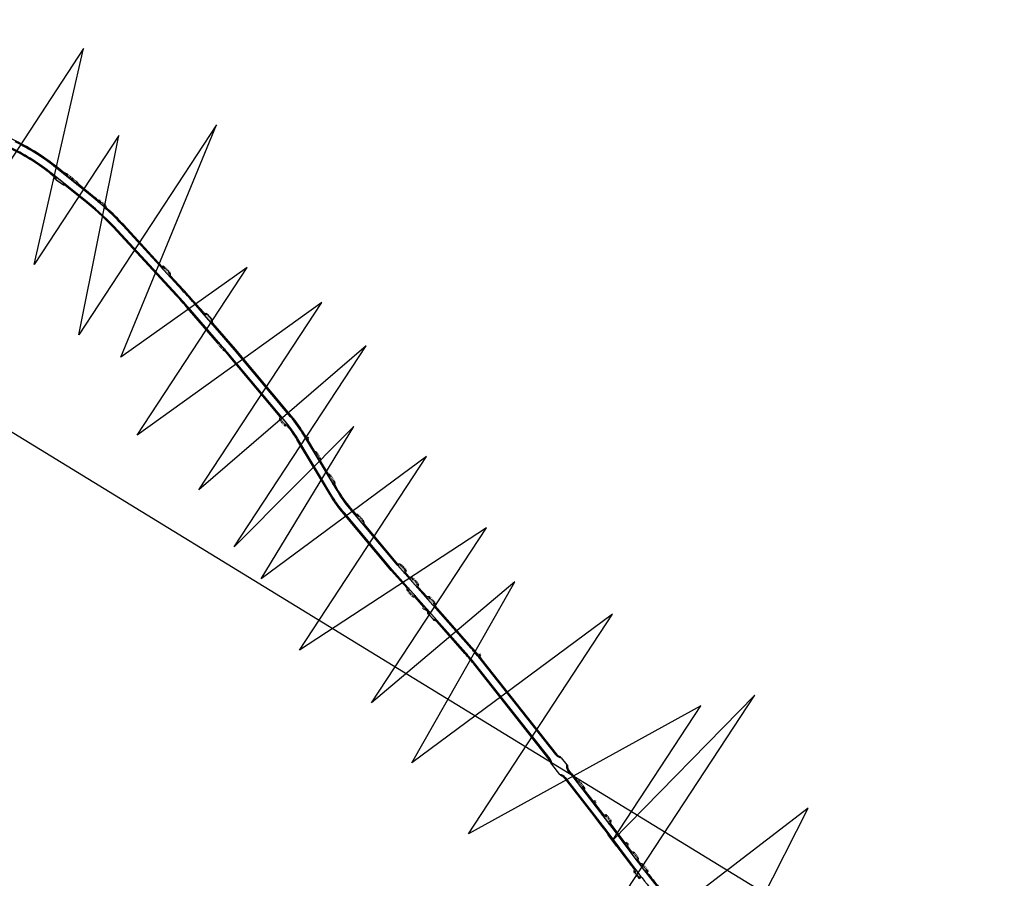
# Model space of a CAD drawing. Header units: metres. Extents: x -712710 to 14443962, y 4588558 to 14849904.
# Tile 20 of 256: x 7502656 to 7503355, y 5890191 to 5890800. Entities that reach past the tile are written whole.
import ezdxf

# ---------------------------------------------------------------- set-up
doc = ezdxf.new("R2010")
doc.units = ezdxf.units.M
doc.header["$MEASUREMENT"] = 0
doc.linetypes.add('1', pattern=[0, 0])
doc.linetypes.add('3', pattern=[1, 0.5, -0.5])
for name, color, linetype, lineweight in [('#kraw jezdni', 140, 'CONTINUOUS', 30), ('#kraw pobocza', 30, 'CONTINUOUS', 30), ('#lrawęż zjazdu ', 150, 'CONTINUOUS', 30), ('#OPORNIK ZJAZADU ', 170, '3', 50), ('#ZJAZDY Z KRUSZYWA KRAWĘDZIE ', 24, '1', 30)]:
    doc.layers.add(name, color=color, linetype=linetype, lineweight=lineweight)

msp = doc.modelspace()

# ---------------------------------------------------------------- hatches: boundary and pattern name
at = {"layer": '#kraw pobocza'}
h = msp.add_hatch(color=1, dxfattribs=at)
h.dxf.hatch_style = 1
h.paths.add_polyline_path([(7502878.91114, 5890470.16144), (7502879.42596, 5890472.21934), (7502879.43638, 5890472.22559), (7502876.80796, 5890476.47864), (7502874.82458, 5890476.97481)])
h.paths.add_polyline_path([(7502232.03735, 5890949.0662), (7502231.83473, 5890948.74026), (7502236.0643, 5890946.07348), (7502236.28885, 5890946.43469), (7502238.3565, 5890946.91958), (7502234.77745, 5890949.13319, -0.000945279), (7502231.55744, 5890951.13317)])
h.paths.add_polyline_path([(7502024.3157, 5891093.99926), (7502023.84542, 5891094.35298), (7502024.41615, 5891095.08647), (7502024.69018, 5891095.43864), (7502024.55142, 5891096.55062), (7502024.43083, 5891097.51696), (7502030.74129, 5891092.63079), (7502028.6363, 5891092.36811), (7502027.84184, 5891091.3471), (7502024.3157, 5891093.99926)])
h.paths.add_polyline_path([(7501990.17348, 5891124.19138, -0.001378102), (7501991.47053, 5891123.18786), (7501995.96104, 5891119.69374), (7501996.4914, 5891119.28106), (7501995.70325, 5891119.18252), (7501995.42123, 5891119.14726), (7501994.38695, 5891119.01796), (7501993.22353, 5891117.52133), (7501989.26242, 5891120.57258), (7501990.44603, 5891122.09517)])
h.paths.add_polyline_path([(7501747.22002, 5891212.70792), (7501747.4115, 5891212.75802), (7501749.27224, 5891213.24495), (7501749.35626, 5891213.38853), (7501753.67866, 5891210.87516), (7501753.58766, 5891210.71965), (7501754.12469, 5891208.66743), (7501747.22002, 5891212.70792)])
h.paths.add_polyline_path([(7503106.06705, 5890178.63084), (7503105.68579, 5890178.31288), (7503108.51726, 5890174.81471), (7503108.96428, 5890175.18752), (7503111.0928, 5890175.01013, -0.003732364), (7503106.26454, 5890180.74696)])
h.paths.add_polyline_path([(7503127.64798, 5890154.18654), (7503127.10505, 5890153.68159), (7503130.34901, 5890150.55322), (7503130.71268, 5890150.89146), (7503132.84221, 5890150.82566, -0.003732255), (7503127.73582, 5890156.31609)])
h.paths.add_polyline_path([(7501612.21543, 5891291.7101), (7501617.13407, 5891288.8318), (7501616.59329, 5891290.8862), (7501616.71123, 5891291.08908), (7501612.40375, 5891293.62809), (7501612.28346, 5891293.42116), (7501610.22576, 5891292.86365, -0.001900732)])
h.paths.add_polyline_path([(7501278.35047, 5891140.56971), (7501276.26132, 5891140.1468), (7501276.21847, 5891140.17493), (7501273.39444, 5891136.04769), (7501273.47449, 5891135.99515), (7501273.90226, 5891133.93315)])
h.paths.add_polyline_path([(7502228.42566, 5890959.00738), (7502227.93989, 5890961.0887), (7502228.03019, 5890961.23647), (7502223.8452, 5890963.97694), (7502223.84379, 5890963.97463), (7502223.72555, 5890963.78116), (7502221.68315, 5890963.3148, 0.002005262), (7502228.42547, 5890959.00708)])
h.paths.add_polyline_path([(7503295.37618, 5889890.8084), (7503296.10387, 5889892.81135), (7503296.5982, 5889893.04498), (7503294.68285, 5889897.11702), (7503294.17799, 5889896.87841), (7503292.17114, 5889897.58887, -0.003733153), (7503295.37584, 5889890.80824)])
h.paths.add_polyline_path([(7503230.05796, 5890036.12096), (7503230.80276, 5890038.12453), (7503231.2954, 5890038.3568), (7503229.48678, 5890042.47915), (7503228.895, 5890042.20014), (7503226.86124, 5890042.90083, -0.009266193)])
h.paths.add_polyline_path([(7503230.74118, 5890034.58233), (7503232.72242, 5890033.80808), (7503233.19558, 5890034.01222), (7503233.94527, 5890031.87593), (7503234.68094, 5890029.75211), (7503234.45046, 5890029.65267), (7503234.09221, 5890028.79609), (7503233.61734, 5890027.66066), (7503233.17289, 5890028.80233, 0.007751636), (7503230.74118, 5890034.58233)])
h.paths.add_polyline_path([(7503182.90594, 5890106.20694), (7503183.03429, 5890108.33773), (7503183.42729, 5890108.69115), (7503180.36516, 5890111.9894), (7503180.02639, 5890111.68476), (7503177.89276, 5890111.78166, -0.005816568), (7503182.90594, 5890106.20694)])
h.paths.add_polyline_path([(7503263.61884, 5889945.92597), (7503266.90464, 5889939.18233), (7503265.91532, 5889939.52342), (7503264.89917, 5889939.87376), (7503264.77593, 5889939.81371), (7503262.75561, 5889943.80882), (7503262.74496, 5889943.82988), (7503262.93194, 5889943.92098)])
h.paths.add_polyline_path([(7502924.26595, 5890413.19435), (7502929.5391, 5890407.24625), (7502929.66647, 5890409.36375), (7502930.11326, 5890409.75984), (7502928.2381, 5890411.72126), (7502926.65565, 5890413.37651), (7502926.34959, 5890413.10518), (7502924.23389, 5890413.23244)])
h.paths.add_polyline_path([(7502609.11186, 5890727.37487), (7502609.00219, 5890727.1474), (7502608.99789, 5890727.13848), (7502613.47513, 5890724.9118), (7502613.61571, 5890725.20337), (7502615.23898, 5890725.77053), (7502615.61831, 5890725.90307), (7502608.41216, 5890729.37747)])
h.paths.add_polyline_path([(7502462.154, 5890816.39498), (7502461.66902, 5890818.46012), (7502462.08002, 5890819.12341), (7502457.81786, 5890821.73769), (7502457.81606, 5890821.73479), (7502457.41883, 5890821.09371), (7502455.35369, 5890820.60873)])
h.paths.add_polyline_path([(7502073.93622, 5891057.11968), (7502073.71921, 5891056.84079), (7502077.7157, 5891053.835), (7502077.88234, 5891054.04916), (7502079.98733, 5891054.31184), (7502073.67354, 5891059.22468)])
h.paths.add_polyline_path([(7503074.60903, 5890229.4343), (7503074.8776, 5890231.53855), (7503075.45613, 5890231.98612), (7503072.65477, 5890235.50834), (7503072.12407, 5890235.09777), (7503070.01982, 5890235.36634)])
h.paths.add_polyline_path([(7501956.40873, 5891144.95641), (7501956.03864, 5891144.33533), (7501960.39753, 5891141.88957), (7501960.71967, 5891142.42815), (7501962.77244, 5891142.93403, 0.00672613), (7501955.86936, 5891146.9846)])
h.paths.add_polyline_path([(7503094.23006, 5890203.30366), (7503094.532, 5890205.40338), (7503094.74184, 5890205.56047), (7503092.09144, 5890209.19759), (7503091.83532, 5890209.00587), (7503089.7356, 5890209.30781)])
h.paths.add_polyline_path([(7502938.29349, 5890397.37133), (7502938.42086, 5890399.48882), (7502938.83322, 5890399.85439), (7502935.53113, 5890403.60893), (7502935.52973, 5890403.60769), (7502935.10398, 5890403.23025), (7502932.98648, 5890403.35762)])
h.paths.add_polyline_path([(7502445.48174, 5890826.7258), (7502444.99676, 5890828.79093), (7502445.36082, 5890829.37846), (7502441.09866, 5890831.99275), (7502441.09686, 5890831.98985), (7502440.74657, 5890831.42453), (7502438.68143, 5890830.93955)])
h.paths.add_polyline_path([(7502206.31922, 5890973.32165), (7502205.88273, 5890975.39758), (7502205.92541, 5890975.46298), (7502205.15541, 5890976.01298), (7502203.66101, 5890976.99671), (7502201.77723, 5890978.25543), (7502201.77553, 5890978.25281), (7502201.69538, 5890978.12999), (7502199.61945, 5890977.69351)])
h.paths.add_polyline_path([(7502136.48541, 5891011.36627), (7502136.42046, 5891011.27205), (7502140.58147, 5891008.49859), (7502140.59304, 5891008.51538), (7502142.68444, 5891008.91511), (7502136.10168, 5891013.45259)])
h.paths.add_polyline_path([(7503142.18108, 5890147.6013), (7503144.28528, 5890147.57905), (7503144.88541, 5890146.99298), (7503147.54142, 5890144.45802), (7503147.46243, 5890144.3803), (7503147.46226, 5890143.03294), (7503147.46216, 5890142.28126, -0.003765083), (7503142.18089, 5890147.60111)])
h.paths.add_polyline_path([(7503173.09918, 5890116.87694), (7503173.12863, 5890119.00831), (7503173.39352, 5890119.26899), (7503170.20222, 5890122.442), (7503169.97366, 5890122.21708), (7503167.84035, 5890122.22071, -0.005816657)])
h.paths.add_polyline_path([(7503200.79333, 5890073.66758), (7503203.44247, 5890069.99377), (7503205.49004, 5890069.59557), (7503201.18195, 5890075.66419)])
h.paths.add_polyline_path([(7503244.09625, 5890000.74355), (7503245.00266, 5890000.34789), (7503246.03542, 5889999.89708), (7503246.43605, 5890000.05541), (7503248.04416, 5889995.85227), (7503247.6685, 5889995.7038), (7503246.83289, 5889993.75953, -0.002037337), (7503245.34594, 5889997.53348)])
h.paths.add_polyline_path([(7503136.47072, 5890153.53777), (7503136.65854, 5890153.53271), (7503138.58841, 5890153.48069), (7503138.61674, 5890153.50766), (7503141.65722, 5890150.21631), (7503141.67059, 5890150.20183), (7503141.63217, 5890148.16311, -0.003742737)])
h.paths.add_polyline_path([(7503266.40068, 5889950.49021), (7503267.09211, 5889952.49569), (7503267.31782, 5889952.60566), (7503265.67702, 5889955.84719), (7503265.2853, 5889956.62107), (7503265.12103, 5889956.54104), (7503263.11556, 5889957.23246), (7503263.89124, 5889955.64048), (7503266.40068, 5889950.49021)])
h.paths.add_polyline_path([(7503114.22767, 5890178.26877), (7503114.40406, 5890180.36692), (7503114.53243, 5890180.47376), (7503112.83247, 5890182.46852), (7503111.47541, 5890183.71298), (7503111.44178, 5890183.75626), (7503109.46022, 5890183.94334, 0.003722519), (7503114.22767, 5890178.26877)])
h.paths.add_polyline_path([(7503275.87384, 5889931.04793), (7503276.56526, 5889933.05341), (7503277.04977, 5889933.28948), (7503276.21541, 5889934.94298), (7503275.02824, 5889937.31025), (7503275.02637, 5889937.30934), (7503274.59418, 5889937.09876), (7503272.58871, 5889937.79018)])
h.paths.add_polyline_path([(7503051.26305, 5890259.61141), (7503053.3673, 5890259.34285), (7503053.46452, 5890259.41806), (7503055.99803, 5890256.11538), (7503056.19478, 5890255.84083), (7503056.12083, 5890255.78362), (7503055.94245, 5890254.38602), (7503055.85226, 5890253.67937), (7503051.26305, 5890259.61141)])
h.paths.add_polyline_path([(7502950.19516, 5890383.94628), (7502950.32252, 5890386.06377), (7502950.67959, 5890386.38032), (7502950.68032, 5890386.38097), (7502950.56734, 5890386.50953), (7502947.37974, 5890390.13685), (7502947.37805, 5890390.13535), (7502947.00564, 5890389.8052), (7502944.88815, 5890389.93257)])
h.paths.add_polyline_path([(7502931.76991, 5890394.93154), (7502931.67308, 5890394.8457), (7502934.9874, 5890391.102), (7502935.08679, 5890391.19011), (7502937.20428, 5890391.06275), (7502931.89728, 5890397.04904)])
h.paths.add_polyline_path([(7503142.39864, 5890140.97622, 0.002390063), (7503145.80523, 5890137.59235), (7503147.34776, 5890136.07468), (7503146.85988, 5890136.07242), (7503145.69279, 5890136.06701), (7503142.39523, 5890139.13315)])
h.paths.add_polyline_path([(7503181.34583, 5890099.35171), (7503184.35965, 5890096.00579), (7503185.79932, 5890095.87149, 0.005277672), (7503181.47355, 5890100.99804)])
h.paths.add_polyline_path([(7502899.88309, 5890442.15192), (7502900.06476, 5890444.27017), (7502898.02942, 5890446.65431), (7502896.82044, 5890448.07047), (7502894.75018, 5890448.24787), (7502899.88309, 5890442.15192)])
h.paths.add_polyline_path([(7503241.12962, 5889995.95975), (7503241.15251, 5889995.90096, 0.00370269), (7503243.90235, 5889988.9893), (7503242.99227, 5889989.3756), (7503241.93645, 5889989.82377), (7503241.59606, 5889989.68838), (7503239.93715, 5889993.84789), (7503239.92871, 5889993.86808), (7503240.28028, 5889994.00793)])
h.paths.add_polyline_path([(7502756.98016, 5890624.1501), (7502757.67567, 5890624.12135), (7502759.08861, 5890624.06294), (7502759.28114, 5890624.24017), (7502759.28211, 5890624.24107), (7502762.63951, 5890620.53575), (7502762.47509, 5890620.38438), (7502762.38792, 5890618.27593)])
h.paths.add_polyline_path([(7502716.2767, 5890667.11332, 0.008169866), (7502711.29696, 5890671.47095), (7502711.55195, 5890671.4888), (7502712.94563, 5890671.58627), (7502716.58105, 5890668.62261)])
h.paths.add_polyline_path([(7503223.45147, 5890049.49111), (7503224.05563, 5890051.57626), (7503221.74476, 5890055.41771), (7503219.81238, 5890055.93468, -0.009148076), (7503223.45147, 5890049.49111)])
h.paths.add_polyline_path([(7502797.30625, 5890569.92585), (7502800.5879, 5890566.15858), (7502800.5904, 5890566.1584), (7502801.93111, 5890566.06465), (7502797.40068, 5890571.27629)])
h.paths.add_polyline_path([(7502102.98477, 5891042.75259, 0.008905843), (7502108.61307, 5891038.53189), (7502108.39291, 5891040.32296), (7502106.75431, 5891041.63037), (7502104.4802, 5891043.44484), (7502102.37196, 5891043.22942), (7502102.98477, 5891042.75259)])
h.paths.add_polyline_path([(7503329.86705, 5889779.84689), (7503331.00005, 5889781.6403), (7503331.41178, 5889781.73322), (7503330.48737, 5889786.13777), (7503330.00943, 5889786.02991), (7503328.21602, 5889787.16291), (7503329.86705, 5889779.84689)])
h.paths.add_polyline_path([(7502552.11798, 5890764.55496), (7502551.52987, 5890766.59313), (7502551.70006, 5890766.90137), (7502548.18852, 5890768.83175), (7502547.17332, 5890767.28508), (7502552.11798, 5890764.55496)])
h.paths.add_polyline_path([(7502866.9938, 5890490.03078), (7502868.83106, 5890486.96759), (7502869.28476, 5890488.78118), (7502867.02188, 5890492.6731), (7502865.12424, 5890493.14783)])
h.paths.add_polyline_path([(7503319.22833, 5889826.98906), (7503319.50557, 5889825.76054), (7503320.63857, 5889827.55394), (7503321.15386, 5889827.67024), (7503320.0893, 5889832.04316), (7503319.57051, 5889831.92608), (7503317.70903, 5889833.0403, -0.010245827), (7503319.22833, 5889826.98906)])
h.paths.add_polyline_path([(7503325.85429, 5889807.80617), (7503324.91243, 5889812.20678), (7503324.14129, 5889812.03276), (7503322.34788, 5889813.16575), (7503323.99891, 5889805.84974), (7503325.1319, 5889807.64315)])
h.paths.add_polyline_path([(7502207.37226, 5890964.87302), (7502206.98579, 5890964.28077), (7502211.07875, 5890961.72899), (7502212.23521, 5890963.49086), (7502206.93578, 5890966.94895)])
h.paths.add_polyline_path([(7503337.87966, 5889742.52009), (7503338.36329, 5889740.0546), (7503339.52397, 5889741.78389), (7503338.67045, 5889746.20229), (7503336.91528, 5889747.37376, -0.001234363), (7503337.87966, 5889742.52009)])
h.paths.add_polyline_path([(7503160.81517, 5890121.24416), (7503163.90625, 5890117.96958), (7503165.72985, 5890117.96997, 0.002303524), (7503163.65234, 5890120.03292), (7503160.80223, 5890122.83708)])
h.paths.add_polyline_path([(7503209.3704, 5890071.90331), (7503206.24893, 5890076.30038), (7503207.44194, 5890076.09797), (7503208.34037, 5890075.94554), (7503208.84889, 5890076.30654), (7503210.73193, 5890073.7244), (7503209.3704, 5890071.90331)])
h.paths.add_polyline_path([(7503307.39719, 5889862.53487), (7503308.41967, 5889862.75836), (7503309.01476, 5889862.48399), (7503309.57819, 5889862.69183), (7503311.29832, 5889858.52995), (7503310.56848, 5889858.26072), (7503309.68392, 5889856.3358), (7503307.39719, 5889862.53487)])
h.paths.add_polyline_path([(7502237.40751, 5890953.38558), (7502241.39111, 5890950.92175), (7502240.98543, 5890952.75293), (7502237.22002, 5890955.21717), (7502235.17897, 5890954.76797, 0.000657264), (7502237.40751, 5890953.38558)])
h.paths.add_polyline_path([(7503236.75657, 5890003.06973), (7503236.19605, 5890002.80142), (7503237.62334, 5889999.32242), (7503238.12235, 5889999.56127), (7503240.01956, 5889998.81116), (7503237.56539, 5890005.11517)])
h.paths.add_polyline_path([(7503097.66962, 5890198.75615), (7503098.63877, 5890200.23267), (7503099.68821, 5890198.88213), (7503101.23162, 5890196.89589), (7503101.07991, 5890196.78019), (7503100.92923, 5890195.59629), (7503100.81405, 5890194.69138, -0.00258116)])
h.paths.add_polyline_path([(7501449.66794, 5891376.9521), (7501449.3645, 5891378.14503), (7501445.10729, 5891380.76999), (7501443.59873, 5891380.33025, -0.012128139), (7501449.66794, 5891376.9521)])
h.paths.add_polyline_path([(7502841.12883, 5890516.29347), (7502841.53325, 5890516.61944), (7502841.73745, 5890518.71024), (7502842.61891, 5890517.65882), (7502844.61359, 5890515.27952, -0.009041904), (7502846.82967, 5890512.53689), (7502844.73732, 5890512.78002), (7502844.26681, 5890512.40079)])
h.paths.add_polyline_path([(7503224.61726, 5890034.10109), (7503226.64174, 5890030.07429), (7503228.01832, 5890029.51129, 0.008675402), (7503225.26343, 5890035.79571), (7503224.61726, 5890034.10109)])
h.paths.add_polyline_path([(7501566.84244, 5891313.40364, -0.003210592), (7501570.46546, 5891312.0018), (7501572.08393, 5891311.3582), (7501571.34757, 5891313.08002), (7501566.80042, 5891315.10292), (7501566.77424, 5891315.03394), (7501564.83957, 5891314.16385), (7501566.84244, 5891313.40364)])
h.paths.add_polyline_path([(7502692.53664, 5890686.64755), (7502693.30672, 5890687.60459), (7502692.12541, 5890688.57298), (7502690.05001, 5890690.2176), (7502689.40371, 5890690.72975), (7502687.6935, 5890690.54463)])
h.paths.add_polyline_path([(7502697.33714, 5890682.78478), (7502697.16048, 5890684.41702), (7502693.30547, 5890687.60303), (7502692.53664, 5890686.64755), (7502697.33714, 5890682.78478)])
h.paths.add_polyline_path([(7502195.5785, 5890980.3304), (7502195.78129, 5890982.47255), (7502193.24582, 5890984.15179), (7502193.01328, 5890983.79541), (7502190.93735, 5890983.35893), (7502195.5785, 5890980.3304)])
h.paths.add_polyline_path([(7503321.372, 5889791.91395), (7503322.36328, 5889787.53056), (7503323.71657, 5889786.65904), (7503322.23001, 5889793.24625), (7503321.372, 5889791.91395)])
h.paths.add_polyline_path([(7503123.2659, 5890169.88624), (7503122.60987, 5890170.66557), (7503121.25541, 5890172.27298), (7503119.31448, 5890172.39823, 0.002213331), (7503122.24076, 5890169.10337), (7503123.2659, 5890169.88624)])
h.paths.add_polyline_path([(7503334.09039, 5889733.01405), (7503334.9439, 5889728.59571), (7503336.15799, 5889727.77013, 0.020086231), (7503336.09974, 5889728.21394), (7503334.91486, 5889734.25535)])
h.paths.add_polyline_path([(7503095.20924, 5890191.66835), (7503095.42713, 5890191.83486), (7503097.5454, 5890191.56644, -0.00202081), (7503095.05487, 5890194.77256), (7503094.01589, 5890193.18966)])
h.paths.add_polyline_path([(7503095.05487, 5890194.77256, -0.001711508), (7503092.96586, 5890197.50362), (7503092.67998, 5890195.39906), (7503092.43166, 5890195.20929), (7503094.01589, 5890193.18966)], flags=16)
h.paths.add_polyline_path([(7502197.63711, 5890978.98707), (7502197.20063, 5890981.063), (7502197.41456, 5890981.39084), (7502195.78129, 5890982.47255), (7502195.5785, 5890980.3304), (7502197.63711, 5890978.98707)])
h.paths.add_polyline_path([(7501602.84343, 5891296.97022), (7501603.03918, 5891298.26357), (7501605.88552, 5891296.88527), (7501606.41588, 5891295.01668), (7501605.42937, 5891295.56239, 0.002433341)])
h.paths.add_polyline_path([(7503231.81629, 5890019.88284), (7503230.31223, 5890023.74632), (7503229.5737, 5890022.0662), (7503230.5284, 5890019.2936)])
h.paths.add_polyline_path([(7503231.03994, 5890017.80803), (7503231.06589, 5890017.81814), (7503232.94096, 5890016.99391), (7503231.81629, 5890019.88284), (7503230.5284, 5890019.2936), (7503231.03994, 5890017.80803)])
h.paths.add_polyline_path([(7503210.47511, 5890070.34715, -0.000244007), (7503210.5893, 5890070.18612), (7503210.9492, 5890072.27894), (7503211.5006, 5890072.67037), (7503210.73193, 5890073.7244), (7503209.3704, 5890071.90331), (7503210.47511, 5890070.34715)])
h.paths.add_polyline_path([(7503098.63877, 5890200.23267), (7503098.47039, 5890200.44937), (7503098.3353, 5890200.34635), (7503096.23822, 5890200.6356, 0.001186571), (7503097.66962, 5890198.75615)])
h.paths.add_polyline_path([(7501599.79618, 5891298.58768), (7501600.01019, 5891298.65252), (7501601.37935, 5891299.06732), (7501603.03918, 5891298.26357), (7501602.84343, 5891296.97022, 0.002851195)])
h.paths.add_polyline_path([(7502547.17332, 5890767.28508), (7502548.18852, 5890768.83175), (7502547.3184, 5890769.30993), (7502547.15275, 5890769.0099), (7502545.11458, 5890768.42179), (7502547.17332, 5890767.28508)])
h.paths.add_polyline_path([(7503123.4635, 5890167.74388), (7503124.05737, 5890167.08601), (7503124.15505, 5890168.82996), (7503123.2659, 5890169.88624), (7503122.24076, 5890169.10337, 0.000918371), (7503123.4635, 5890167.74388)])
h.paths.add_polyline_path([(7502211.07875, 5890961.72899), (7502211.2298, 5890961.63482), (7502211.55945, 5890962.14036), (7502213.63538, 5890962.5772), (7502212.23521, 5890963.49086), (7502211.07875, 5890961.72899)])
h.paths.add_polyline_path([(7502716.91795, 5890666.53091), (7502716.82552, 5890668.42331), (7502716.58105, 5890668.62261), (7502716.2767, 5890667.11332, -0.001069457)])
h.paths.add_polyline_path([(7503308.41967, 5889862.75836), (7503308.31131, 5889862.80832), (7503307.08833, 5889863.37217), (7503307.39719, 5889862.53487)])
h = msp.add_hatch(color=2, dxfattribs=at)
h.dxf.hatch_style = 1
h.paths.add_polyline_path([(7502593.65274, 5890734.77014), (7502595.89102, 5890733.65697), (7502596.25572, 5890734.4081), (7502596.58329, 5890735.08278, -0.001239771), (7502594.34432, 5890736.17674), (7502594.0134, 5890735.50369)])
h.paths.add_polyline_path([(7502859.70436, 5890502.18419), (7502860.34754, 5890502.56996), (7502861.02967, 5890502.97909), (7502860.42645, 5890504.01658), (7502859.73031, 5890503.59905), (7502859.08713, 5890503.21328)])
h.paths.add_polyline_path([(7503063.54825, 5890243.73151), (7503065.14017, 5890244.96307), (7503064.53248, 5890245.72765), (7503063.54389, 5890244.96285), (7503062.95069, 5890244.50392)])
h.paths.add_polyline_path([(7503086.37008, 5890213.8038), (7503086.9706, 5890214.25333), (7503087.89885, 5890214.94818), (7503087.06864, 5890216.11047), (7503086.08742, 5890215.43319), (7503085.4696, 5890215.00675)])
h.paths.add_polyline_path([(7501993.80659, 5891117.0722), (7501995.42123, 5891119.14726), (7501994.38695, 5891119.01796), (7501993.22353, 5891117.52133)])
h.paths.add_polyline_path([(7502942.45405, 5890382.77649), (7502943.57298, 5890381.52416), (7502944.18063, 5890382.06286), (7502944.74185, 5890382.56039), (7502943.62779, 5890383.81704)])
h.paths.add_polyline_path([(7502981.77331, 5890348.07583), (7502982.35421, 5890348.55023), (7502983.16204, 5890349.20995), (7502982.54452, 5890349.99403), (7502981.72442, 5890349.31758), (7502981.14584, 5890348.84035, -0.001221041)])
h.paths.add_polyline_path([(7503324.02262, 5889805.74465), (7503326.19079, 5889806.23394), (7503325.85429, 5889807.80617), (7503325.1319, 5889807.64315), (7503323.99716, 5889805.85749)])
h.paths.add_polyline_path([(7503125.54221, 5890155.18873), (7503127.10505, 5890153.68159), (7503127.64798, 5890154.18654), (7503127.73582, 5890156.31609, -0.000322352), (7503127.29864, 5890156.79386)])
h.paths.add_polyline_path([(7501749.27224, 5891213.24495), (7501749.35626, 5891213.38853), (7501748.18052, 5891214.07219), (7501748.17947, 5891214.0704), (7501747.4115, 5891212.75802)])
h.paths.add_polyline_path([(7503114.40406, 5890180.36692), (7503114.22767, 5890178.26877, 0.000003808), (7503114.23259, 5890178.26301), (7503115.49721, 5890179.34166), (7503114.53243, 5890180.47376)])
h.paths.add_polyline_path([(7503336.91528, 5889747.37376), (7503338.67045, 5889746.20229), (7503338.3496, 5889747.86324), (7503336.87648, 5889747.56646, -0.000049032)])
h.paths.add_polyline_path([(7503138.58841, 5890153.48069), (7503138.61674, 5890153.50766), (7503137.69091, 5890154.50989), (7503136.65854, 5890153.53271)])
h.paths.add_polyline_path([(7503165.21372, 5890116.58449), (7503165.86721, 5890115.89221), (7503166.30144, 5890116.32122), (7503166.83928, 5890116.8526, 0.000752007), (7503166.1665, 5890117.53151)])
h.paths.add_polyline_path([(7502759.08861, 5890624.06294), (7502759.28114, 5890624.24017), (7502758.61108, 5890624.98248), (7502757.67567, 5890624.12135)])
h.paths.add_polyline_path([(7503204.22926, 5890068.90264), (7503205.26624, 5890069.63879), (7503203.44247, 5890069.99377)])
h.paths.add_polyline_path([(7503320.05514, 5889797.73708), (7503320.35375, 5889796.41668), (7503320.72814, 5889796.49435), (7503321.46261, 5889796.64672), (7503321.16461, 5889797.96725), (7503320.43013, 5889797.81488)])
h.paths.add_polyline_path([(7501601.37935, 5891299.06732), (7501600.47777, 5891299.50309), (7501600.01019, 5891298.65252), (7501601.37935, 5891299.06732)])
h.paths.add_polyline_path([(7503109.0684, 5890174.13379), (7503110.18542, 5890175.08575), (7503108.96428, 5890175.18752), (7503108.51726, 5890174.81471)])
h.paths.add_polyline_path([(7502876.80756, 5890476.47928), (7502876.38961, 5890477.15553), (7502875.71635, 5890476.75172), (7502876.80694, 5890476.47889)])
h.paths.add_polyline_path([(7503333.83378, 5889734.3537), (7503333.83169, 5889734.35329), (7503334.09039, 5889733.01405), (7503334.91486, 5889734.25535), (7503334.85624, 5889734.55423)])
h.paths.add_polyline_path([(7503241.8976, 5889988.93249), (7503242.99227, 5889989.3756), (7503241.93645, 5889989.82377), (7503241.59606, 5889989.68838), (7503241.8976, 5889988.93249)])
h.paths.add_polyline_path([(7503095.80461, 5890190.90934), (7503096.77097, 5890191.66458), (7503095.42713, 5890191.83486), (7503095.20924, 5890191.66835)])
h.paths.add_polyline_path([(7502712.94546, 5890671.5864), (7502712.17066, 5890672.21826), (7502711.55195, 5890671.4888), (7502712.94546, 5890671.5864)])
h.paths.add_polyline_path([(7503208.34037, 5890075.94554), (7503208.84889, 5890076.30654), (7503208.46435, 5890076.83385), (7503207.44194, 5890076.09797)])
h.paths.add_polyline_path([(7503246.03542, 5889999.89708), (7503246.43605, 5890000.05541), (7503246.15283, 5890000.79566), (7503245.00266, 5890000.34789)])
h.paths.add_polyline_path([(7503056.77575, 5890255.03068), (7503056.19478, 5890255.84083), (7503056.12083, 5890255.78362), (7503055.94245, 5890254.38602), (7503056.77575, 5890255.03068)])
h.paths.add_polyline_path([(7503265.11896, 5889939.1354), (7503265.91532, 5889939.52342), (7503264.89917, 5889939.87376), (7503264.77593, 5889939.81371)])
h.paths.add_polyline_path([(7503234.90279, 5890029.11165), (7503234.68094, 5890029.75211), (7503234.45046, 5890029.65267), (7503234.09221, 5890028.79609)])
h.paths.add_polyline_path([(7502896.82044, 5890448.07047), (7502896.1529, 5890448.85097), (7502895.31223, 5890448.19982), (7502896.82044, 5890448.07047)])
h.paths.add_polyline_path([(7503101.07991, 5890196.78019), (7503100.92923, 5890195.59629), (7503101.74635, 5890196.23348), (7503101.23162, 5890196.89589)])
h.paths.add_polyline_path([(7503147.46243, 5890144.3803), (7503147.46226, 5890143.03294), (7503148.22785, 5890143.80287), (7503147.54142, 5890144.45802)])
h.paths.add_polyline_path([(7503146.29951, 5890135.50286), (7503146.85988, 5890136.07242), (7503145.69279, 5890136.06701)])
h.paths.add_polyline_path([(7503309.01476, 5889862.48399), (7503309.57819, 5889862.69183), (7503309.45698, 5889862.98509), (7503308.41967, 5889862.75836)])
h.paths.add_polyline_path([(7503309.45698, 5889862.98509), (7503309.36882, 5889863.19841), (7503308.31131, 5889862.80832), (7503308.41967, 5889862.75836)])
h = msp.add_hatch(color=4, dxfattribs=at)
h.dxf.hatch_style = 1
h.paths.add_polyline_path([(7502292.21798, 5890919.48881, -0.238822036), (7502290.80541, 5890921.80298), (7502285.55671, 5890925.03525, -0.237517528), (7502282.86766, 5890925.26884), (7502292.21661, 5890919.48659)])
h.paths.add_polyline_path([(7502946.79224, 5890377.81101), (7502947.71117, 5890379.21101), (7502952.72963, 5890373.5502, 0.275585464), (7502949.80035, 5890374.48096), (7502946.79224, 5890377.81101)])
h.paths.add_polyline_path([(7502186.3295, 5890978.02908), (7502188.32777, 5890976.68972, -0.318941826), (7502191.79901, 5890976.8263), (7502183.0049, 5890982.56481, -0.314580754), (7502184.28884, 5890979.37875)])
h.paths.add_polyline_path([(7502791.86995, 5890585.25987), (7502785.94688, 5890592.07867, 0.305284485), (7502789.18335, 5890591.2088), (7502792.29005, 5890587.66883, 0.185313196), (7502792.04888, 5890585.53247), (7502791.86995, 5890585.25987)])
h.paths.add_polyline_path([(7502682.05234, 5890686.60068), (7502686.44541, 5890683.44298, -0.223230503), (7502688.97346, 5890683.09699), (7502681.22255, 5890689.33383, -0.253300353), (7502682.05234, 5890686.60068)])
h.paths.add_polyline_path([(7501910.94764, 5891173.1162, 0.335740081), (7501914.40561, 5891174.18961), (7501918.79461, 5891172.3695, 0.314730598), (7501920.6193, 5891169.45759, 0.008546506), (7501910.9476, 5891173.11607)])
h.paths.add_polyline_path([(7501603.14214, 5891291.11388, -0.006329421), (7501609.69116, 5891287.39408), (7501612.19626, 5891285.92814, 0.247215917), (7501609.40333, 5891286.05318), (7501607.03541, 5891287.53298), (7501604.56836, 5891288.66846, 0.250743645), (7501603.14214, 5891291.11388)])
h.paths.add_polyline_path([(7502615.23898, 5890725.77053, -0.187712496), (7502615.91047, 5890723.70086), (7502620.13225, 5890721.61581, -0.308208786), (7502623.47264, 5890722.11615), (7502615.61831, 5890725.90307)])
h.paths.add_polyline_path([(7503308.34971, 5889844.04395, -0.214098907), (7503310.06901, 5889842.28931), (7503306.43511, 5889852.14044, -0.219410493), (7503306.23792, 5889849.63619), (7503308.34971, 5889844.04395)])
h.paths.add_polyline_path([(7503329.18099, 5889757.56575, 0.208184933), (7503329.70774, 5889759.90154, -0.002312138), (7503331.61072, 5889750.8722, 0.204489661), (7503330.26567, 5889752.80576)])
h.paths.add_polyline_path([(7501936.7067, 5891162.50957, -0.284298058), (7501935.04474, 5891165.19306), (7501931.95272, 5891166.65499), (7501931.39219, 5891164.92772, -0.004825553)])
h.paths.add_polyline_path([(7502303.09601, 5890905.23033), (7502305.88316, 5890903.47136), (7502306.12018, 5890905.00828), (7502301.87301, 5890907.63513, -0.237509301)])
h.paths.add_polyline_path([(7502305.88316, 5890903.47136), (7502307.65103, 5890902.35566, -0.262848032), (7502310.59903, 5890902.23816), (7502306.12018, 5890905.00828)])
h.paths.add_polyline_path([(7501931.39219, 5891164.92772), (7501931.95272, 5891166.65499), (7501930.50956, 5891167.33733, -0.257045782), (7501927.35144, 5891166.68433, -0.003641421)])
h.paths.add_polyline_path([(7502947.71117, 5890379.21101), (7502945.76418, 5890381.4072, -0.280504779), (7502946.31783, 5890378.33619), (7502946.79224, 5890377.81101)])

# ---------------------------------------------------------------- linework, layer by layer
at = {"layer": '#kraw jezdni', "linetype": 'Continuous'}
for p, q in [((7503040.46047, 5890276.44696), (7503044.43835, 5890271.34426)), ((7503039.50249, 5890264.68442), (7503033.92722, 5890271.843))]:
    msp.add_line(p, q, dxfattribs=at)
for points in [[(7503036.8754, 5890278.33906, -0.001115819), (7503036.56048, 5890278.74442), (7502983.84957, 5890345.49054, 0.014220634), (7502976.45801, 5890354.32185), (7502924.26595, 5890413.19435), (7502890.40161, 5890453.41233, -0.039916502), (7502881.37011, 5890466.0617), (7502857.79801, 5890505.36258, 0.039377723), (7502848.44523, 5890518.49178), (7502808.73445, 5890565.85958), (7502781.10608, 5890597.64223, 0.007123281), (7502771.56023, 5890608.31253), (7502729.43271, 5890654.07348, 0.037302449), (7502707.39965, 5890674.68789), (7502682.22032, 5890694.94867, 0.057140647), (7502652.84794, 5890713.50384)], [(7503033.92722, 5890271.843, 0.172285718), (7503032.63654, 5890275.64559), (7502979.92563, 5890342.39172, 0.014220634), (7502972.71658, 5890351.00497), (7502920.48226, 5890409.92514), (7502886.57689, 5890450.19184, -0.039916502), (7502877.08224, 5890463.4899), (7502853.51014, 5890502.79078, 0.039377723), (7502844.61359, 5890515.27952), (7502804.93156, 5890562.61304), (7502777.33254, 5890594.36192, 0.007123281), (7502767.88167, 5890604.92605), (7502725.75415, 5890650.68701, 0.037302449), (7502704.26512, 5890670.79242), (7502679.08579, 5890691.05319, 0.057140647), (7502650.67644, 5890709)], [(7503046.99447, 5890265.12881), (7503045.49811, 5890267.0236, -0.187017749), (7503044.43802, 5890271.34366), (7503044.43835, 5890271.34426)], [(7503072.92218, 5890224.26007), (7503090.85506, 5890200.30308, 0.022942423), (7503120.12321, 5890164.7285), (7503125.23988, 5890159.06052, 0.014801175), (7503145.80523, 5890137.59235), (7503163.65234, 5890120.03292, -0.044075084), (7503199.90274, 5890077.46617), (7503206.80571, 5890067.74225, -0.058686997), (7503228.98887, 5890027.14561), (7503241.15251, 5889995.90096, 0.020538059), (7503257.68033, 5889958.1139), (7503287.1585, 5889897.61421, -0.019094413), (7503302.48819, 5889862.84011), (7503310.62762, 5889840.77499, -0.026029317), (7503314.84049, 5889825.99061), (7503327.64089, 5889769.26963, -0.007071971), (7503333.46379, 5889741.65402), (7503336.09974, 5889728.21394)], [(7503076.48163, 5890227.01377), (7503094.45757, 5890202.99972, 0.022942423), (7503123.4635, 5890167.74388), (7503128.58016, 5890162.0759, 0.014801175), (7503148.96125, 5890140.80008), (7503166.80836, 5890123.24065, -0.044075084), (7503203.57214, 5890080.07106), (7503210.47511, 5890070.34715, -0.058719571), (7503233.17289, 5890028.80233), (7503245.34594, 5889997.53348, 0.020538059), (7503261.72568, 5889960.08497), (7503291.20385, 5889899.58528, -0.019120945), (7503306.69175, 5889864.44726), (7503314.86789, 5889842.28262, -0.026131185), (7503319.22833, 5889826.98906), (7503332.0305, 5889770.26024, -0.007071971), (7503337.87966, 5889742.52009), (7503339.96765, 5889731.87391)]]:
    msp.add_lwpolyline(points, format="xyb", dxfattribs=at)
for points in [[(7503043.40433, 5890262.41543), (7503072.92241, 5890224.26024)], [(7503047.00831, 5890265.1111), (7503076.48163, 5890227.01377)]]:
    msp.add_lwpolyline(points, dxfattribs=at)
for centre, radius, start, end in [((7503040.79934, 5890281.43788), 5, 218.2989373, 266.14258611), ((7503038.6587, 5890258.74405), 6, 37.7266917, 81.91558696)]:
    msp.add_arc(centre, radius, start, end, dxfattribs=at)
at = {"layer": '#kraw pobocza'}
for p, q in [((7501549.22885, 5891182.0675), (7503354.95039, 5890076.21894)), ((7502701.55905, 5890779.7963), (7502616.58354, 5890650.33507)), ((7502666.42581, 5890626.44053), (7502701.55905, 5890779.7963)), ((7502795.73837, 5890725.53977), (7502698.04544, 5890576.70339)), ((7502727.96167, 5890560.84739), (7502795.73837, 5890725.53977)), ((7502726.54453, 5890718.03215), (7502666.42581, 5890626.44053)), ((7502698.04544, 5890576.70339), (7502726.54453, 5890718.03215)), ((7502817.50011, 5890624.30773), (7502727.96167, 5890560.84739)), ((7502739.46138, 5890505.41476), (7502817.50011, 5890624.30773)), ((7502758.10311, 5890625.53427), (7502758.61481, 5890624.98592)), ((7502870.5625, 5890599.55968), (7502739.46138, 5890505.41476)), ((7502783.27474, 5890466.5757), (7502870.5625, 5890599.55968)), ((7502902.04622, 5890568.81352), (7502783.27474, 5890466.5757)), ((7502808.39974, 5890426.14196), (7502902.04622, 5890568.81352)), ((7502893.39883, 5890511.4836), (7502808.39974, 5890426.14196)), ((7502827.55382, 5890403.48871), (7502893.39883, 5890511.4836)), ((7502844.74513, 5890511.82303), (7502844.96313, 5890511.99873)), ((7502944.97528, 5890490.23112), (7502827.55382, 5890403.48871)), ((7502854.79719, 5890352.8437), (7502944.97528, 5890490.23112)), ((7502869.28476, 5890488.78118), (7502869.8253, 5890487.85151)), ((7502875.99547, 5890477.79369), (7502876.39078, 5890477.15365)), ((7502987.41143, 5890439.69485), (7502854.79719, 5890352.8437)), ((7502905.90432, 5890315.51775), (7502987.41143, 5890439.69485)), ((7502930.21798, 5890409.65519), (7502930.11326, 5890409.75984)), ((7502930.61105, 5890409.19885), (7502930.21798, 5890409.65519)), ((7502930.61105, 5890409.19885), (7502930.39646, 5890409.00862)), ((7503007.55493, 5890401.27075), (7502905.90432, 5890315.51775)), ((7502934.55207, 5890272.77176), (7503007.55493, 5890401.27075)), ((7502938.8326, 5890399.85384), (7502939.32862, 5890399.29128)), ((7502939.32862, 5890399.29128), (7502939.15085, 5890399.13369)), ((7502935.60202, 5890390.40776), (7502934.9874, 5890391.102)), ((7502951.17149, 5890385.81411), (7502950.56734, 5890386.50953)), ((7502951.17149, 5890385.81411), (7502951.05252, 5890385.70864)), ((7503076.96623, 5890378.39281), (7502934.55207, 5890272.77176)), ((7502946.31783, 5890378.33619), (7502945.72821, 5890378.98892)), ((7502974.64879, 5890222.51092), (7503076.96623, 5890378.39281)), ((7502950.40757, 5890373.80875), (7502949.80035, 5890374.48096)), ((7503033.95033, 5890101.67904), (7503177.88844, 5890320.97051)), ((7503177.88844, 5890320.97051), (7503076.92012, 5890217.66757)), ((7503139.68166, 5890313.28554), (7502974.64879, 5890222.51092)), ((7503076.92012, 5890217.66757), (7503139.68166, 5890313.28554)), ((7503033.92722, 5890271.843), (7503033.06849, 5890272.93298)), ((7503040.2283, 5890263.75388), (7503039.50249, 5890264.68442)), ((7503057.25483, 5890254.45308), (7503056.64709, 5890253.9829)), ((7503056.77617, 5890255.03101), (7503057.25483, 5890254.45308)), ((7503215.86317, 5890240.59956), (7503033.95033, 5890101.67904)), ((7503113.5693, 5890040.59808), (7503215.86317, 5890240.59956)), ((7503061.91616, 5890237.26126), (7503068.33805, 5890228.9603)), ((7503075.9218, 5890231.39814), (7503075.58223, 5890231.13544)), ((7503098.40541, 5890200.53298), (7503098.47039, 5890200.44937)), ((7503101.74675, 5890196.23296), (7503101.94254, 5890195.98099)), ((7503101.94254, 5890195.98099), (7503102.19704, 5890195.63384)), ((7503092.29541, 5890195.38298), (7503092.43166, 5890195.20929)), ((7503102.19704, 5890195.63384), (7503101.6342, 5890195.19494))]:
    msp.add_line(p, q, dxfattribs=at)
at = {"layer": '#kraw pobocza', "linetype": 'Continuous'}
for p, q in [((7502682.05234, 5890686.60068), (7502681.36062, 5890687.09787)), ((7502687.18623, 5890682.82452), (7502686.44541, 5890683.44298)), ((7502697.98857, 5890683.7359), (7502697.16048, 5890684.41702)), ((7502717.60772, 5890667.78506), (7502716.83301, 5890668.41723)), ((7502763.20636, 5890619.91584), (7502762.63951, 5890620.53575)), ((7502789.13565, 5890591.26319), (7502788.61852, 5890591.83407)), ((7502792.83589, 5890587.04943), (7502792.29075, 5890587.67017)), ((7502801.28532, 5890565.35798), (7502800.5904, 5890566.1584)), ((7502844.74513, 5890511.82303), (7502844.26681, 5890512.40079)), ((7502879.9804, 5890471.34524), (7502879.43638, 5890472.22559)), ((7502900.74862, 5890443.46687), (7502900.06692, 5890444.26764)), ((7503040.46297, 5890276.44921), (7503039.79278, 5890277.3088)), ((7503044.43802, 5890271.34366), (7503045.13784, 5890270.44408)), ((7503075.9218, 5890231.39814), (7503075.4639, 5890231.97395)), ((7503080.0654, 5890213.46571), (7503073.77484, 5890221.86942)), ((7503095.2182, 5890204.90607), (7503094.74023, 5890205.55926))]:
    msp.add_line(p, q, dxfattribs=at)
for points in [[(7502689.31531, 5890690.72018), (7502688.48818, 5890691.38503), (7502687.92164, 5890691.3237), (7502682.6905, 5890695.53299, 0.057140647), (7502653.17366, 5890714.17942), (7502600.32043, 5890739.66229, -0.01380612), (7502575.95285, 5890752.25158), (7502552.75245, 5890765.06137), (7502552.3366, 5890766.50257)], [(7502680.7203, 5890688.77531), (7502678.61561, 5890690.46887, 0.057140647), (7502650.35071, 5890708.32442), (7502623.14686, 5890721.4406)], [(7502797.30625, 5890569.92585), (7502796.61024, 5890570.72413), (7502796.63083, 5890571.0187), (7502776.76651, 5890593.86988, 0.007123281), (7502767.32989, 5890604.41808), (7502725.20237, 5890650.17903, 0.037302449), (7502703.79494, 5890670.2081), (7502688.53535, 5890682.48686)], [(7502712.17066, 5890672.21826), (7502712.09645, 5890672.27878), (7502711.54848, 5890672.2404, 0.005863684), (7502707.86983, 5890675.27221), (7502698.04936, 5890683.17434), (7502697.98857, 5890683.7359)], [(7502758.10311, 5890625.53427), (7502757.39626, 5890624.88354), (7502757.32154, 5890624.88663), (7502729.98449, 5890654.58145, 0.021429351), (7502717.65201, 5890666.87615), (7502717.60772, 5890667.78506)], [(7502786.51037, 5890592.56851), (7502781.67211, 5890598.13427, 0.007123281), (7502772.11201, 5890608.8205), (7502763.15011, 5890618.55535), (7502763.20636, 5890619.91584)], [(7502859.73031, 5890503.59905), (7502858.44119, 5890505.74835, 0.039377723), (7502849.01997, 5890518.97361), (7502809.30489, 5890566.34656), (7502793.25449, 5890584.81033)], [(7502931.67356, 5890394.84612), (7502931.05536, 5890395.54345), (7502931.12998, 5890396.78397), (7502919.91471, 5890409.43476), (7502886.00319, 5890449.70876, -0.039916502), (7502876.43906, 5890463.10413), (7502852.86696, 5890502.40501, 0.02951353), (7502846.43023, 5890511.82826), (7502844.96313, 5890511.99873)], [(7502896.1529, 5890448.85097), (7502895.67908, 5890449.43263), (7502895.1065, 5890448.98913), (7502890.97532, 5890453.8954, -0.039916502), (7502882.01329, 5890466.44747), (7502879.71411, 5890470.2808), (7502879.9804, 5890471.34524)], [(7502981.72442, 5890349.31758, 0.008905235), (7502977.01922, 5890354.81938), (7502950.96246, 5890384.21135), (7502951.05252, 5890385.70864)], [(7503033.08444, 5890272.91274, 0.120468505), (7503032.04795, 5890275.18077), (7502979.33704, 5890341.92689, 0.014220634), (7502972.15536, 5890350.50744), (7502952.16841, 5890373.05267)], [(7503037.46399, 5890278.80388, -0.002976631), (7503037.14907, 5890279.20924), (7502984.43816, 5890345.95536, 0.004093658), (7502982.35421, 5890348.55023, 0.004093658)], [(7503047.60151, 5890265.57003), (7503046.10063, 5890267.47078, -0.147731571), (7503045.13784, 5890270.44408, -0.147731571)], [(7503080.0654, 5890213.46571), (7503090.25464, 5890199.85364, 0.001590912), (7503092.18094, 5890197.29724), (7503091.98008, 5890195.8186), (7503092.29541, 5890195.38298)], [(7503101.6342, 5890195.19494), (7503101.59756, 5890194.90708, 0.006615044), (7503109.84012, 5890184.66081), (7503110.80944, 5890184.5693), (7503111.44178, 5890183.75626)]]:
    msp.add_lwpolyline(points, format="xyb", dxfattribs=at)
for points in [[(7502841.12883, 5890516.29347), (7502840.65953, 5890516.87851), (7502840.81741, 5890517.00576), (7502840.96039, 5890518.46973), (7502804.36113, 5890562.12606), (7502801.56889, 5890565.33815), (7502801.28532, 5890565.35798)], [(7502867.024, 5890492.67257), (7502866.49557, 5890493.57788), (7502865.60763, 5890493.80002), (7502860.34754, 5890502.56996)], [(7502875.99546, 5890477.79369), (7502875.597, 5890477.55469), (7502875.30797, 5890477.627), (7502869.63403, 5890487.08695), (7502869.8253, 5890487.85151)], [(7502926.65114, 5890413.38123), (7502926.13701, 5890413.91901), (7502926.08452, 5890413.87248), (7502924.60025, 5890413.96176), (7502900.6569, 5890442.39736), (7502900.74862, 5890443.46687)], [(7502935.52973, 5890403.60769), (7502935.03569, 5890404.172), (7502934.83891, 5890403.99755), (7502933.34161, 5890404.08761), (7502930.3064, 5890407.51132), (7502930.39646, 5890409.00862)], [(7502947.37805, 5890390.13535), (7502946.88051, 5890390.69656), (7502946.74057, 5890390.5725), (7502945.24328, 5890390.66256), (7502939.06079, 5890397.63639), (7502939.15085, 5890399.13369)], [(7502943.06658, 5890383.31951), (7502936.84915, 5890390.33275), (7502935.60202, 5890390.40776)], [(7502945.20301, 5890380.90962), (7502944.18063, 5890382.06286)], [(7503047.60151, 5890265.57003), (7503051.66616, 5890260.31605), (7503052.89605, 5890260.15908), (7503053.46459, 5890259.41797)], [(7503072.3289, 5890223.80109), (7503073.77484, 5890221.86942)], [(7503077.0551, 5890227.49969), (7503077.0551, 5890227.49969), (7503086.08742, 5890215.43319)], [(7503086.9706, 5890214.25333), (7503090.14995, 5890210.00594), (7503091.63457, 5890209.79245), (7503091.6497, 5890209.80378), (7503092.09505, 5890209.2003)], [(7503098.40541, 5890200.53298), (7503097.95087, 5890201.15647), (7503096.65071, 5890201.3358), (7503095.01592, 5890203.4994), (7503095.2182, 5890204.90607)]]:
    msp.add_lwpolyline(points, dxfattribs=at)
at = {"layer": '#kraw pobocza'}
for points in [[(7503042.81112, 5890261.9565), (7503061.91616, 5890237.26126)], [(7503056.64709, 5890253.9829), (7503056.63556, 5890253.89258), (7503063.54389, 5890244.96285)], [(7503064.14145, 5890244.19043), (7503070.42293, 5890236.07097), (7503071.91086, 5890235.88107), (7503072.1886, 5890236.09593), (7503072.65477, 5890235.50834)], [(7503075.58223, 5890231.13544), (7503075.39233, 5890229.64751), (7503077.07484, 5890227.47269)], [(7503068.33805, 5890228.9603), (7503072.32921, 5890223.80132)]]:
    msp.add_lwpolyline(points, dxfattribs=at)
for centre, radius, start, end in [((7502679.11298, 5890687.20082), 2.25, 357.37747744, 51.17778672), ((7502687.34126, 5890680.57986), 2.25, 51.17778679, 93.95095222), ((7502788.211, 5890594.04685), 2.25, 221.00014875, 280.43506908), ((7502794.95258, 5890586.28647), 2.25, 160.17822553, 221.00014887), ((7502943.51932, 5890379.41708), 2.25, 349.03016896, 41.55784972), ((7502950.48477, 5890371.56007), 2.25, 41.55784968, 91.9662143), ((7503038.6587, 5890258.74405), 5.25, 37.72669168, 72.60382803)]:
    msp.add_arc(centre, radius, start, end, dxfattribs=at)
at = {"layer": '#kraw pobocza', "linetype": 'Continuous'}
msp.add_arc((7503040.79934, 5890281.43788), 4.25, 218.29893732, 256.29996781, dxfattribs=at)
at = {"layer": '#lrawęż zjazdu '}
for p, q in [((7502690.05001, 5890690.2176), (7502689.67978, 5890690.46897)), ((7502789.18308, 5890591.20871), (7502789.13565, 5890591.26319))]:
    msp.add_line(p, q, dxfattribs=at)
at = {"layer": '#OPORNIK ZJAZADU '}
for p, q in [((7502689.40371, 5890690.72975), (7502687.6935, 5890690.54463)), ((7502692.12541, 5890688.57298), (7502689.40371, 5890690.72975)), ((7502693.30672, 5890687.60459), (7502692.12541, 5890688.57298)), ((7502693.30547, 5890687.60303), (7502692.53664, 5890686.64755)), ((7502697.16048, 5890684.41702), (7502693.30672, 5890687.60459)), ((7502697.16047, 5890684.41703), (7502697.33714, 5890682.78478)), ((7502712.94546, 5890671.5864), (7502711.30136, 5890671.47125)), ((7502712.17066, 5890672.21826), (7502711.55195, 5890671.4888)), ((7502712.94563, 5890671.58627), (7502712.17066, 5890672.21826)), ((7502716.82552, 5890668.42331), (7502712.94563, 5890671.58627)), ((7502716.82573, 5890668.42317), (7502716.91808, 5890666.52823)), ((7502759.08861, 5890624.06294), (7502756.98016, 5890624.1501)), ((7502758.61108, 5890624.98248), (7502757.67567, 5890624.12135)), ((7502759.28114, 5890624.24017), (7502758.61108, 5890624.98248)), ((7502759.28211, 5890624.24107), (7502759.08861, 5890624.06294)), ((7502762.63951, 5890620.53575), (7502759.28211, 5890624.24107)), ((7502762.47509, 5890620.38438), (7502762.38792, 5890618.27593)), ((7502762.63951, 5890620.53575), (7502762.47509, 5890620.38438)), ((7502797.30625, 5890569.92585), (7502797.40073, 5890571.2771)), ((7502800.5879, 5890566.15858), (7502797.30625, 5890569.92585)), ((7502800.5879, 5890566.15858), (7502801.93159, 5890566.06462)), ((7502841.53325, 5890516.61944), (7502841.73745, 5890518.71024)), ((7502841.12883, 5890516.29347), (7502841.53325, 5890516.61944)), ((7502844.26681, 5890512.40079), (7502841.12883, 5890516.29348)), ((7502844.26681, 5890512.40079), (7502844.73732, 5890512.78002)), ((7502844.73732, 5890512.78002), (7502846.82612, 5890512.5373)), ((7502860.42645, 5890504.01658), (7502859.08713, 5890503.21328)), ((7502860.42645, 5890504.01658), (7502861.02967, 5890502.97909)), ((7502861.02967, 5890502.97909), (7502859.70436, 5890502.18419)), ((7502867.024, 5890492.67257), (7502865.12424, 5890493.14783)), ((7502868.0719, 5890490.67741), (7502866.92262, 5890489.98808)), ((7502867.02266, 5890492.67177), (7502869.28476, 5890488.78118)), ((7502869.28476, 5890488.78118), (7502868.8319, 5890486.97096)), ((7502876.80694, 5890476.47889), (7502874.82458, 5890476.97481)), ((7502876.38963, 5890477.15554), (7502875.71635, 5890476.75172)), ((7502879.43638, 5890472.22559), (7502876.38963, 5890477.15554)), ((7502879.42596, 5890472.21934), (7502878.91114, 5890470.16144)), ((7502879.43638, 5890472.22559), (7502879.42596, 5890472.21934)), ((7502896.82044, 5890448.07047), (7502894.75034, 5890448.24801)), ((7502896.15364, 5890448.85153), (7502895.31223, 5890448.19982)), ((7502898.02942, 5890446.65431), (7502896.15364, 5890448.85153)), ((7502900.06476, 5890444.27017), (7502898.02942, 5890446.65431)), ((7502900.06476, 5890444.27017), (7502899.88309, 5890442.15192)), ((7502926.34959, 5890413.10518), (7502924.2321, 5890413.23254)), ((7502926.65565, 5890413.37651), (7502926.34959, 5890413.10518)), ((7502928.2381, 5890411.72126), (7502926.65565, 5890413.37651)), ((7502930.11326, 5890409.75984), (7502928.2381, 5890411.72126)), ((7502929.66647, 5890409.36375), (7502929.5391, 5890407.24625)), ((7502930.11326, 5890409.75984), (7502929.66647, 5890409.36375)), ((7502935.10398, 5890403.23025), (7502932.98648, 5890403.35762)), ((7502935.53113, 5890403.60893), (7502935.10398, 5890403.23025)), ((7502938.83322, 5890399.85439), (7502935.53113, 5890403.60893)), ((7502938.42086, 5890399.48882), (7502938.29349, 5890397.37133)), ((7502938.83322, 5890399.85439), (7502938.42086, 5890399.48882)), ((7502931.67308, 5890394.8457), (7502931.76991, 5890394.93154)), ((7502934.9874, 5890391.102), (7502931.67308, 5890394.8457)), ((7502931.76991, 5890394.93154), (7502931.89728, 5890397.04904)), ((7502934.9874, 5890391.102), (7502935.08679, 5890391.19011)), ((7502935.08679, 5890391.19011), (7502937.20428, 5890391.06275)), ((7502947.00564, 5890389.8052), (7502944.88815, 5890389.93257)), ((7502947.37974, 5890390.13685), (7502947.00564, 5890389.8052)), ((7502950.68032, 5890386.38097), (7502947.37974, 5890390.13685)), ((7502950.32252, 5890386.06377), (7502950.19516, 5890383.94628)), ((7502950.68032, 5890386.38097), (7502950.32252, 5890386.06377)), ((7502942.45405, 5890382.77649), (7502943.62779, 5890383.81704)), ((7502942.45405, 5890382.77649), (7502943.57298, 5890381.52416)), ((7502943.57298, 5890381.52416), (7502944.74185, 5890382.56039)), ((7502982.54452, 5890349.99403), (7502981.14584, 5890348.84035)), ((7502982.54452, 5890349.99403), (7502983.16204, 5890349.20995)), ((7502983.16204, 5890349.20995), (7502981.77331, 5890348.07583)), ((7503053.3673, 5890259.34285), (7503051.26305, 5890259.61141)), ((7503053.46452, 5890259.41806), (7503053.3673, 5890259.34285)), ((7503055.99803, 5890256.11538), (7503053.46452, 5890259.41806)), ((7503056.12083, 5890255.78362), (7503055.85226, 5890253.67937)), ((7503056.77617, 5890255.03101), (7503055.94245, 5890254.38602)), ((7503055.99803, 5890256.11538), (7503056.77575, 5890255.03068)), ((7503056.19478, 5890255.84083), (7503056.12083, 5890255.78362)), ((7503064.53248, 5890245.72765), (7503062.95069, 5890244.50392)), ((7503065.14017, 5890244.96307), (7503063.54825, 5890243.73151)), ((7503064.53248, 5890245.72765), (7503065.14017, 5890244.96307)), ((7503072.12407, 5890235.09777), (7503070.01982, 5890235.36634)), ((7503072.65483, 5890235.50839), (7503072.12407, 5890235.09777)), ((7503075.45613, 5890231.98612), (7503072.65483, 5890235.50839)), ((7503074.8776, 5890231.53855), (7503074.60903, 5890229.4343)), ((7503075.45613, 5890231.98612), (7503074.8776, 5890231.53855)), ((7503087.06864, 5890216.11047), (7503085.4696, 5890215.00675)), ((7503087.89885, 5890214.94818), (7503086.37008, 5890213.8038)), ((7503087.06864, 5890216.11047), (7503087.89885, 5890214.94818)), ((7503091.83532, 5890209.00587), (7503089.7356, 5890209.30781)), ((7503092.09144, 5890209.19759), (7503091.83532, 5890209.00587)), ((7503094.74184, 5890205.56047), (7503092.09144, 5890209.19759)), ((7503094.532, 5890205.40338), (7503094.23006, 5890203.30366)), ((7503094.74184, 5890205.56047), (7503094.532, 5890205.40338)), ((7503092.67998, 5890195.39906), (7503092.96613, 5890197.50559)), ((7503098.3353, 5890200.34635), (7503096.24061, 5890200.63527)), ((7503098.47039, 5890200.44937), (7503098.3353, 5890200.34635)), ((7503099.68821, 5890198.88213), (7503098.47039, 5890200.44937)), ((7503101.74635, 5890196.23348), (7503099.68821, 5890198.88213)), ((7503101.07991, 5890196.78019), (7503100.81403, 5890194.6912)), ((7503101.74635, 5890196.23348), (7503100.92923, 5890195.59629)), ((7503101.23162, 5890196.89589), (7503101.07991, 5890196.78019)), ((7503092.43166, 5890195.20929), (7503092.67998, 5890195.39906)), ((7503095.80461, 5890190.90934), (7503092.43166, 5890195.20929)), ((7503095.20924, 5890191.66835), (7503095.42713, 5890191.83486)), ((7503095.42713, 5890191.83486), (7503097.54593, 5890191.56638)), ((7503095.80461, 5890190.90934), (7503096.77097, 5890191.66458))]:
    msp.add_line(p, q, dxfattribs=at)
at = {"layer": '#ZJAZDY Z KRUSZYWA KRAWĘDZIE '}
for p, q in [((7502682.05234, 5890686.60068), (7502686.44541, 5890683.44298)), ((7502789.18335, 5890591.2088), (7502792.29005, 5890587.66883)), ((7502949.80035, 5890374.48096), (7502946.31783, 5890378.33619))]:
    msp.add_line(p, q, dxfattribs=at)
for centre, start, end in [((7502679.11298, 5890687.20082), 348.46018002, 51.17778671), ((7502687.34126, 5890680.57986), 51.17778681, 107.3744727), ((7502788.211, 5890594.04685), 221.00014876, 288.91211493), ((7502794.95258, 5890586.28647), 152.56215215, 221.00014886), ((7502943.51932, 5890379.41708), 338.88160154, 41.55784972), ((7502950.48477, 5890371.56007), 41.55784971, 103.18758064)]:
    msp.add_arc(centre, 3, start, end, dxfattribs=at)

doc.saveas('drawing.dxf')
